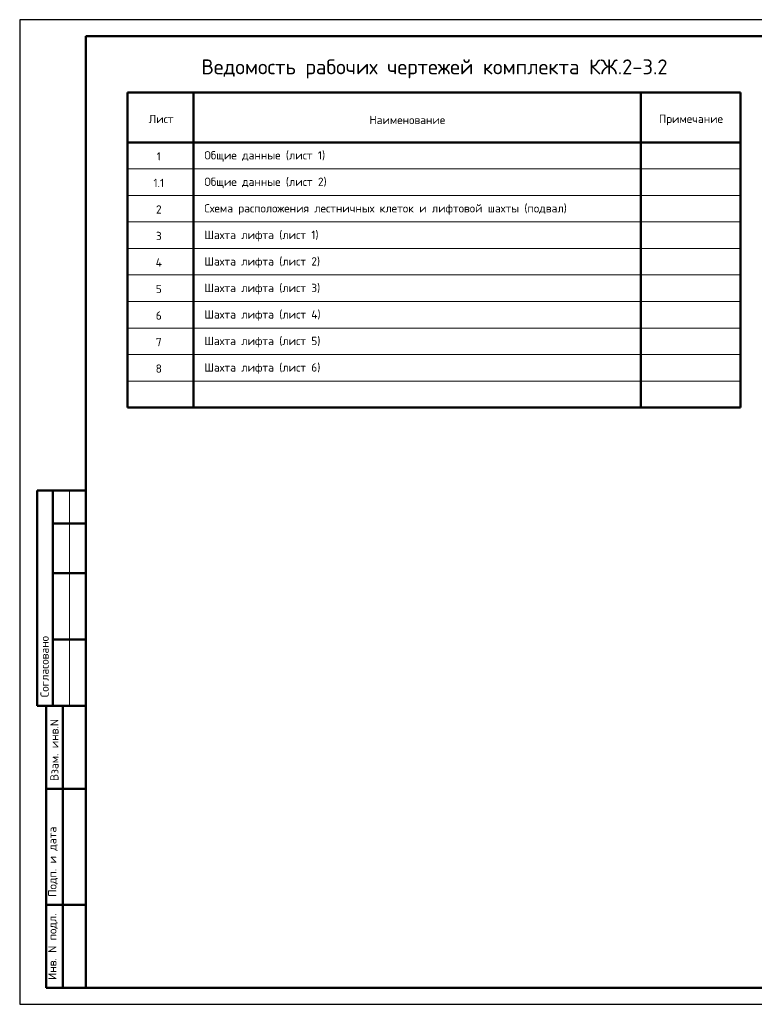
# Model space of a CAD drawing. Header units: millimetres. Extents: x 0 to 21000, y 0 to 14850.
# Tile 1 of 7: x 0 to 11085, y 0 to 14850. Entities that reach past the tile are written whole.
import ezdxf

# ---------------------------------------------------------------- set-up
doc = ezdxf.new("R2010")
doc.units = ezdxf.units.MM
doc.layers.add('Standard', color=7, linetype='Continuous', lineweight=25)
doc.layers.add('Общий01', color=7, linetype='Continuous', lineweight=13)
doc.styles.add('ISOCPEUR', font='txt')

msp = doc.modelspace()

# ---------------------------------------------------------------- linework, layer by layer
at = {"layer": 'Standard', "color": 7, "linetype": 'Continuous', "lineweight": 25, "transparency": 33554687}
msp.add_line((1000, 14600), (1000, 529), dxfattribs=at)
at = {"layer": 'Standard', "color": 7, "linetype": 'Continuous', "lineweight": 50, "transparency": 33554687}
for p, q in [((1625, 13750), (10875, 13750)), ((1625, 13750), (1625, 9000)), ((2625, 13750), (2625, 9000)), ((9375, 13750), (9375, 9000)), ((10875, 13750), (10875, 9000)), ((1625, 13000), (10875, 13000)), ((1625, 9000), (10875, 9000)), ((3, 7750), (0, 7750)), ((1000, 7750), (263, 7750)), ((263, 7750), (263, 4500)), ((263, 7750), (263, 4500)), ((500, 7750), (500, 4500)), ((1000, 7250), (500, 7250)), ((1000, 6500), (500, 6500)), ((1000, 5500), (500, 5500)), ((0, 4500), (3, 4500)), ((263, 4500), (1000, 4500)), ((400, 250), (400, 4500)), ((400, 250), (400, 4500)), ((650, 250), (650, 4500)), ((400, 3250), (1000, 3250)), ((400, 1500), (1000, 1500)), ((1000, 250), (400, 250))]:
    msp.add_line(p, q, dxfattribs=at)
at = {"layer": 'Standard', "color": 7, "linetype": 'Continuous', "lineweight": 13, "transparency": 33554687}
for p, q in [((1625, 12600), (10875, 12600)), ((1625, 12200), (10875, 12200)), ((1625, 11800), (10875, 11800)), ((1625, 11400), (10875, 11400)), ((1625, 11000), (10875, 11000)), ((1625, 10600), (10875, 10600)), ((1625, 10200), (10875, 10200)), ((1625, 9800), (10875, 9800)), ((1625, 9400), (10875, 9400)), ((1625, 9000), (10875, 9000)), ((1625, 9000), (10875, 9000)), ((750, 7750), (750, 4500))]:
    msp.add_line(p, q, dxfattribs=at)
at = {"layer": 'Standard', "color": 7, "linetype": 'Continuous', "lineweight": 25, "transparency": 33554687}
msp.add_lwpolyline([(0, 0), (21000, 0), (21000, 14850), (0, 14850), (0, 0)], close=True, dxfattribs=at)
msp.add_lwpolyline([(0, 0), (21000, 0), (21000, 14850), (0, 14850), (0, 0)], close=True, dxfattribs=at)
at = {"layer": 'Standard', "color": 7, "linetype": 'Continuous', "lineweight": 50, "transparency": 33554687}
msp.add_lwpolyline([(1000, 14600), (20750, 14600), (20750, 250), (1000, 250), (1000, 14600)], close=True, dxfattribs=at)

# ---------------------------------------------------------------- texts
at = {"layer": 'Standard', "color": 7, "linetype": 'Continuous', "lineweight": 13, "transparency": 33554687, "char_height": 125, "style": 'ISOCPEUR'}
for s, insert, width, attachment_point in [('\\A1;{\\fISOCPEUR|i0|b0;\\H125.000000;\\W1.000000;\\C7;Общие данные (лист 1)}\\P', (2786, 12788), 1848.3, 4), ('\\A1;{\\fISOCPEUR|i0|b0;\\H125.000000;\\W1.000000;\\C7;1}\\P', (2099, 12788), 97.22, 5), ('\\A1;{\\fISOCPEUR|i0|b0;\\H125.000000;\\W1.000000;\\C7;Общие данные (лист 2)}\\P', (2786, 12388), 1874.15, 4), ('\\A1;{\\fISOCPEUR|i0|b0;\\H125.000000;\\W1.000000;\\C7;1.1}\\P', (2099, 12388), 205.26, 5), ('\\A1;{\\fISOCPEUR|i0|b0;\\H125.000000;\\W1.000000;\\C7;2}\\P', (2099, 11988), 136.11, 5), ('\\A1;{\\fISOCPEUR|i0|b0;\\H125.000000;\\W1.000000;\\C7;Схема расположения лестничных клеток и лифтовой шахты (подвал)}\\P', (2786, 11988), 5562.22, 4), ('\\A1;{\\fISOCPEUR|i0|b0;\\H125.000000;\\W1.000000;\\C7;3}\\P', (2099, 11588), 136.11, 5), ('\\A1;{\\fISOCPEUR|i0|b0;\\H125.000000;\\W1.000000;\\C7;Шахта лифта (лист 1)}\\P', (2786, 11588), 1835.79, 4), ('\\A1;{\\fISOCPEUR|i0|b0;\\H125.000000;\\W1.000000;\\C7;4}\\P', (2099, 11188), 150, 5), ('\\A1;{\\fISOCPEUR|i0|b0;\\H125.000000;\\W1.000000;\\C7;Шахта лифта (лист 2)}\\P', (2786, 11188), 1861.64, 4), ('\\A1;{\\fISOCPEUR|i0|b0;\\H125.000000;\\W1.000000;\\C7;5}\\P', (2099, 10788), 136.11, 5), ('\\A1;{\\fISOCPEUR|i0|b0;\\H125.000000;\\W1.000000;\\C7;Шахта лифта (лист 3)}\\P', (2786, 10788), 1861.64, 4), ('\\A1;{\\fISOCPEUR|i0|b0;\\H125.000000;\\W1.000000;\\C7;6}\\P', (2099, 10388), 136.11, 5), ('\\A1;{\\fISOCPEUR|i0|b0;\\H125.000000;\\W1.000000;\\C7;Шахта лифта (лист 4)}\\P', (2786, 10388), 1874.15, 4), ('\\A1;{\\fISOCPEUR|i0|b0;\\H125.000000;\\W1.000000;\\C7;7}\\P', (2099, 9988), 136.11, 5), ('\\A1;{\\fISOCPEUR|i0|b0;\\H125.000000;\\W1.000000;\\C7;Шахта лифта (лист 5)}\\P', (2786, 9988), 1861.64, 4), ('\\A1;{\\fISOCPEUR|i0|b0;\\H125.000000;\\W1.000000;\\C7;Шахта лифта (лист 6)}\\P', (2786, 9588), 1861.64, 4), ('\\A1;{\\fISOCPEUR|i0|b0;\\H125.000000;\\W1.000000;\\C7;8}\\P', (2099, 9588), 136.11, 5)]:
    msp.add_mtext(s, dxfattribs=dict(at, insert=insert, width=width, attachment_point=attachment_point))
at = {"layer": 'Standard', "color": 7, "linetype": 'Continuous', "lineweight": 50, "transparency": 33554687, "char_height": 125, "attachment_point": 7, "rotation": 90, "style": 'ISOCPEUR'}
for s, insert, width in [('\\A1;{\\fISOCPEUR|i0|b0;\\H125.000000;\\W1.000000;\\C7;Согласовано}\\P', (438, 4631), 1035.94), ('\\A1;{\\fISOCPEUR|i0|b0;\\H125.000000;\\W1.000000;\\C7;Взам. инв.N}\\P', (586, 3368), 954.55), ('\\A1;{\\fISOCPEUR|i0|b0;\\H125.000000;\\W1.000000;\\C7;Подп. и дата}\\P', (575, 1621), 1098.53), ('\\A1;{\\fISOCPEUR|i0|b0;\\H125.000000;\\W1.000000;\\C7;Инв. N подл.}\\P', (575, 367), 1010.9)]:
    msp.add_mtext(s, dxfattribs=dict(at, insert=insert, width=width))
at = {"layer": 'Общий01', "transparency": 33554687, "attachment_point": 5, "style": 'ISOCPEUR'}
for s, insert, char_height, width in [('\\A1;{\\fISOCPEUR|i0|b0;\\H225.000000;\\W1.000000;\\C7;Ведомость рабочих чертежей комплекта КЖ.2-3.2 }\\P', (6258, 14108), 225, 7424.31), ('\\A1;{\\fISOCPEUR|i0|b0;\\H125.000000;\\W1.000000;\\C7;Лист}\\P', (2134, 13352), 125, 433.59), ('\\A1;{\\fISOCPEUR|i0|b0;\\H125.000000;\\W1.000000;\\C7;Наименование}\\P', (5849, 13338), 125, 1161.11), ('\\A1;{\\fISOCPEUR|i0|b0;\\H125.000000;\\W1.000000;\\C7;Примечание}\\P', (10129, 13338), 125, 973.33)]:
    msp.add_mtext(s, dxfattribs=dict(at, insert=insert, char_height=char_height, width=width))

doc.saveas('drawing.dxf')
